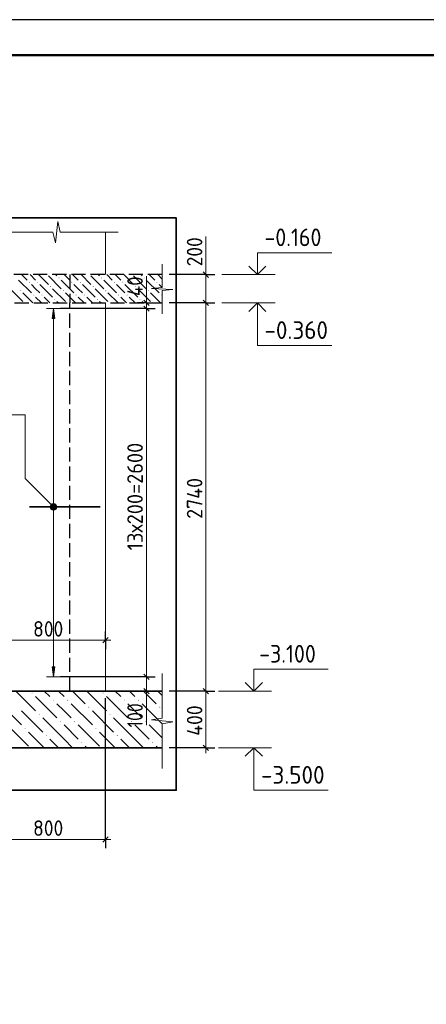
# Model space of a CAD drawing. Header units: millimetres. Extents: x 0 to 42000, y 0 to 29700.
# Tile 8 of 18: x 8966 to 14701, y 15797 to 29700. Entities that reach past the tile are written whole.
import ezdxf

# ---------------------------------------------------------------- set-up
doc = ezdxf.new("R2010")
doc.units = ezdxf.units.MM
doc.linetypes.add('______2', pattern=[270, 200, -70])
for name, color, linetype, lineweight in [('Standard', 7, 'Continuous', 25), ('Высотные отметки', 7, 'Continuous', 25), ('ЖБ Перекрытие верхний уровень', 7, '______2', 25), ('ЖБ Плита Фундамента верхний уровень', 7, 'Continuous', 35), ('Позиционная метка линия выноска', 7, 'Continuous', 13), ('Примечания', 7, 'Continuous', 13), ('Размерная линия_ общее', 7, 'Continuous', 13), ('Стена обрамление П-обр.', 7, 'Continuous', 35)]:
    doc.layers.add(name, color=color, linetype=linetype, lineweight=lineweight)
doc.layers.add('Размерная выноска', color=7, linetype='Continuous')
doc.styles.add('ISOCPEUR', font='txt')

msp = doc.modelspace()

# ---------------------------------------------------------------- hatches: boundary and pattern name
at = {"layer": 'ЖБ Перекрытие верхний уровень', "linetype": 'Continuous', "lineweight": 18, "transparency": 33554687}
for points in [[(9515, 26052), (9521, 26059), (9528, 26052), (9521, 26046)], [(10115, 26052), (10121, 26059), (10128, 26052), (10121, 26046)], [(10715, 26052), (10721, 26059), (10728, 26052), (10721, 26046)], [(8975, 25872), (8981, 25879), (8988, 25872), (8981, 25866)], [(9095, 25992), (9101, 25999), (9108, 25992), (9101, 25986)], [(9215, 25992), (9221, 25999), (9228, 25992), (9221, 25986)], [(9395, 25932), (9401, 25939), (9408, 25932), (9401, 25926)], [(9575, 25872), (9581, 25879), (9588, 25872), (9581, 25866)], [(9695, 25992), (9701, 25999), (9708, 25992), (9701, 25986)], [(9815, 25992), (9821, 25999), (9828, 25992), (9821, 25986)], [(9995, 25932), (10001, 25939), (10008, 25932), (10001, 25926)], [(10175, 25872), (10181, 25879), (10188, 25872), (10181, 25866)], [(10295, 25992), (10301, 25999), (10308, 25992), (10301, 25986)], [(10415, 25992), (10421, 25999), (10428, 25992), (10421, 25986)], [(10595, 25932), (10601, 25939), (10608, 25932), (10601, 25926)], [(10775, 25872), (10781, 25879), (10788, 25872), (10781, 25866)], [(10895, 25992), (10901, 25999), (10908, 25992), (10901, 25986)], [(9155, 25812), (9161, 25819), (9168, 25812), (9161, 25806)], [(9275, 25812), (9281, 25819), (9288, 25812), (9281, 25806)], [(9455, 25752), (9461, 25759), (9468, 25752), (9461, 25746)], [(9755, 25812), (9761, 25819), (9768, 25812), (9761, 25806)], [(9875, 25812), (9881, 25819), (9888, 25812), (9881, 25806)], [(10055, 25752), (10061, 25759), (10068, 25752), (10061, 25746)], [(10355, 25812), (10361, 25819), (10368, 25812), (10361, 25806)], [(10475, 25812), (10481, 25819), (10488, 25812), (10481, 25806)], [(10655, 25752), (10661, 25759), (10668, 25752), (10661, 25746)], [(10955, 25812), (10961, 25819), (10968, 25812), (10961, 25806)]]:
    msp.add_hatch(color=7, dxfattribs=at).paths.add_polyline_path(points, flags=16)
at = {"layer": 'ЖБ Плита Фундамента верхний уровень', "linetype": 'Continuous', "lineweight": 18, "transparency": 33554687}
for points in [[(9135, 20192), (9141, 20199), (9148, 20192), (9141, 20186)], [(10135, 20192), (10141, 20199), (10148, 20192), (10141, 20186)], [(9435, 20092), (9441, 20099), (9448, 20092), (9441, 20086)], [(9635, 20092), (9641, 20099), (9648, 20092), (9641, 20086)], [(10435, 20092), (10441, 20099), (10448, 20092), (10441, 20086)], [(10635, 20092), (10641, 20099), (10648, 20092), (10641, 20086)], [(9235, 19892), (9241, 19899), (9248, 19892), (9241, 19886)], [(9935, 19992), (9941, 19999), (9948, 19992), (9941, 19986)], [(10235, 19892), (10241, 19899), (10248, 19892), (10241, 19886)], [(10935, 19992), (10941, 19999), (10948, 19992), (10941, 19986)], [(9535, 19792), (9541, 19799), (9548, 19792), (9541, 19786)], [(9735, 19792), (9741, 19799), (9748, 19792), (9741, 19786)], [(10535, 19792), (10541, 19799), (10548, 19792), (10541, 19786)], [(10735, 19792), (10741, 19799), (10748, 19792), (10741, 19786)], [(9035, 19692), (9041, 19699), (9048, 19692), (9041, 19686)], [(10035, 19692), (10041, 19699), (10048, 19692), (10041, 19686)], [(9335, 19592), (9341, 19599), (9348, 19592), (9341, 19586)], [(9835, 19492), (9841, 19499), (9848, 19492), (9841, 19486)], [(10335, 19592), (10341, 19599), (10348, 19592), (10341, 19586)], [(10835, 19492), (10841, 19499), (10848, 19492), (10841, 19486)]]:
    msp.add_hatch(color=7, dxfattribs=at).paths.add_polyline_path(points, flags=16)
at = {"layer": 'Позиционная метка линия выноска', "linetype": 'Continuous', "lineweight": 13, "transparency": 33554687}
for points in [[(9400, 22831), (9432, 22863), (9412, 22852)], [(9432, 22863), (9400, 22831), (9400, 22809)], [(9432, 22863), (9400, 22809), (9455, 22863)], [(9455, 22863), (9400, 22809), (9412, 22788)], [(9455, 22863), (9412, 22788), (9475, 22852)], [(9475, 22852), (9412, 22788), (9432, 22777)], [(9475, 22852), (9432, 22777), (9487, 22831)], [(9487, 22831), (9432, 22777), (9455, 22777)], [(9487, 22831), (9455, 22777), (9487, 22809)], [(9487, 22809), (9455, 22777), (9475, 22788)]]:
    msp.add_hatch(color=7, dxfattribs=at).paths.add_polyline_path(points)
at = {"layer": 'Стена обрамление П-обр.', "linetype": 'Continuous', "lineweight": 13, "transparency": 33554687}
msp.add_hatch(color=7, dxfattribs=at).paths.add_polyline_path([(9463, 25480), (9443, 25620), (9423, 25480)])
msp.add_hatch(color=7, dxfattribs=at).paths.add_polyline_path([(9463, 20560), (9443, 20420), (9423, 20560)], flags=16)

# ---------------------------------------------------------------- linework, layer by layer
at = {"layer": 'Standard', "color": 7, "linetype": 'Continuous', "lineweight": 13, "transparency": 33554687}
for p, q in [((9469, 26550), (9504, 26850)), ((9504, 26850), (9539, 26700)), ((8617, 26700), (9435, 26700)), ((9435, 26700), (9469, 26550)), ((9539, 26700), (10357, 26700)), ((10357, 26700), (10357, 26700)), ((10975, 26249), (10975, 25920)), ((10975, 25920), (10825, 25906)), ((10825, 25906), (11125, 25892)), ((11125, 25892), (10975, 25878)), ((10975, 25878), (10975, 25549)), ((10753, 25700), (10753, 25775)), ((10753, 25620), (10753, 20420)), ((10975, 25549), (10975, 25549)), ((10975, 20469), (10975, 19839)), ((10753, 20420), (10753, 20220)), ((10753, 20220), (10753, 20145)), ((10975, 19839), (10825, 19812)), ((10825, 19812), (11125, 19785)), ((11125, 19785), (10975, 19759)), ((10975, 19759), (10975, 19129)), ((10975, 19129), (10975, 19129))]:
    msp.add_line(p, q, dxfattribs=at)
at = {"layer": 'Standard', "color": 7, "linetype": 'Continuous', "lineweight": 18, "transparency": 33554687}
for p, q in [((10175, 26700), (10175, 26100)), ((10175, 25700), (10175, 20220))]:
    msp.add_line(p, q, dxfattribs=at)
at = {"layer": 'Standard', "color": 7, "linetype": 'Continuous', "lineweight": 25, "transparency": 33554687}
for p, q in [((10716, 25738), (10791, 25662)), ((10716, 25657), (10791, 25582)), ((10716, 20458), (10791, 20382)), ((10716, 20258), (10791, 20182))]:
    msp.add_line(p, q, dxfattribs=at)
at = {"layer": 'Standard', "color": 7, "linetype": 'Continuous', "lineweight": -3, "transparency": 33554687}
for p, q in [((10753, 25700), (10628, 25700)), ((10753, 25620), (10628, 25620)), ((10753, 25700), (10878, 25700)), ((10753, 25700), (10875, 25700)), ((10753, 25620), (10878, 25620)), ((10753, 20420), (10628, 20420)), ((10753, 20420), (10878, 20420)), ((10753, 20220), (10628, 20220)), ((10753, 20220), (10878, 20220)), ((10753, 20220), (10875, 20220))]:
    msp.add_line(p, q, dxfattribs=at)
at = {"layer": 'Standard', "color": 7, "linetype": 'Continuous', "lineweight": 25, "transparency": 33554687}
msp.add_lwpolyline([(0, 0), (42000, 0), (42000, 29700), (0, 29700), (0, 0)], close=True, dxfattribs=at)
at = {"layer": 'Standard', "color": 7, "linetype": 'Continuous', "lineweight": 50, "transparency": 33554687}
msp.add_lwpolyline([(2000, 29200), (41500, 29200), (41500, 500), (2000, 500), (2000, 29200)], close=True, dxfattribs=at)
at = {"layer": 'Standard', "color": 7, "linetype": 'Continuous', "lineweight": 13, "transparency": 33554687}
for points in [[(28500, 29200), (2000, 29200), (2000, 6000), (28500, 6000), (28500, 29200)], [(10753, 25700), (10753, 25695), (10753, 25695), (10753, 25620)]]:
    msp.add_lwpolyline(points, dxfattribs=at)
at = {"layer": 'Standard', "color": 254, "linetype": 'Continuous', "lineweight": 35, "true_color": 0xc4c4ff, "transparency": 33554687}
msp.add_lwpolyline([(2375, 18820), (11175, 18820), (11175, 26900), (2375, 26900), (2375, 18820)], dxfattribs=at)
at = {"layer": 'Standard', "color": 7, "linetype": 'Continuous', "lineweight": -3, "transparency": 33554687}
for points in [[(10753, 25620), (10736, 25620), (10736, 25620), (10736, 25620), (10736, 25620), (9543, 25620)], [(10753, 20420), (10736, 20420), (10736, 20420), (9543, 20420)]]:
    msp.add_lwpolyline(points, dxfattribs=at)
at = {"layer": 'Высотные отметки', "color": 7, "linetype": 'Continuous', "lineweight": 35, "transparency": 33554687}
for p, q in [((12318, 26100), (12196, 26221)), ((12318, 26100), (12196, 26221)), ((12318, 26100), (12439, 26221)), ((12318, 26100), (12439, 26221)), ((12318, 25700), (12196, 25579)), ((12318, 25700), (12196, 25579)), ((12318, 25700), (12439, 25579)), ((12318, 25700), (12439, 25579)), ((12269, 20220), (12148, 20341)), ((12269, 20220), (12148, 20341)), ((12269, 20220), (12391, 20341)), ((12269, 20220), (12391, 20341)), ((12269, 19420), (12148, 19299)), ((12269, 19420), (12148, 19299)), ((12269, 19420), (12391, 19299)), ((12269, 19420), (12391, 19299))]:
    msp.add_line(p, q, dxfattribs=at)
at = {"layer": 'Высотные отметки', "color": 7, "linetype": 'Continuous', "lineweight": 13, "transparency": 33554687}
for p, q in [((11818, 26100), (12568, 26100)), ((11818, 26100), (12568, 26100)), ((11818, 25700), (12568, 25700)), ((11818, 25700), (12568, 25700)), ((11769, 20220), (12519, 20220)), ((11769, 20220), (12519, 20220)), ((11769, 19420), (12519, 19420)), ((11769, 19420), (12519, 19420))]:
    msp.add_line(p, q, dxfattribs=at)
for points in [[(12318, 26100), (12318, 26410), (13368, 26410)], [(12318, 26100), (12318, 26410), (13368, 26410)], [(12318, 25700), (12318, 25100), (13368, 25100)], [(12318, 25700), (12318, 25100), (13368, 25100)], [(12269, 20220), (12269, 20530), (13319, 20530)], [(12269, 20220), (12269, 20530), (13319, 20530)], [(12269, 19420), (12269, 18820), (13319, 18820)], [(12269, 19420), (12269, 18820), (13319, 18820)]]:
    msp.add_lwpolyline(points, dxfattribs=at)
at = {"layer": 'ЖБ Перекрытие верхний уровень', "color": 7, "linetype": '______2', "lineweight": 25, "transparency": 33554687}
for p, q in [((10975, 26100), (4575, 26100)), ((4575, 25700), (10975, 25700))]:
    msp.add_line(p, q, dxfattribs=at)
at = {"layer": 'ЖБ Перекрытие верхний уровень', "color": 9, "linetype": 'Continuous', "lineweight": 18, "true_color": 0xc7c7c7, "transparency": 33554687}
for p, q in [((8951, 26022), (9131, 25842)), ((8993, 26100), (9071, 26022)), ((9113, 26100), (9191, 26022)), ((9233, 26100), (9371, 25962)), ((9371, 26082), (9551, 25902)), ((9491, 26082), (9473, 26100)), ((9551, 26022), (9731, 25842)), ((9593, 26100), (9671, 26022)), ((9713, 26100), (9791, 26022)), ((9833, 26100), (9971, 25962)), ((9971, 26082), (10151, 25902)), ((10091, 26082), (10073, 26100)), ((10151, 26022), (10331, 25842)), ((10193, 26100), (10271, 26022)), ((10313, 26100), (10391, 26022)), ((10433, 26100), (10571, 25962)), ((10571, 26082), (10751, 25902)), ((10691, 26082), (10673, 26100)), ((10751, 26022), (10931, 25842)), ((10793, 26100), (10871, 26022)), ((10913, 26100), (10975, 26038)), ((8831, 25902), (9011, 25722)), ((9191, 25902), (9131, 25962)), ((9251, 25842), (9191, 25902)), ((9251, 25962), (9431, 25782)), ((9431, 25902), (9611, 25722)), ((9791, 25902), (9731, 25962)), ((9851, 25842), (9791, 25902)), ((9851, 25962), (10031, 25782)), ((10031, 25902), (10211, 25722)), ((10391, 25902), (10331, 25962)), ((10451, 25842), (10391, 25902)), ((10451, 25962), (10631, 25782)), ((10631, 25902), (10811, 25722)), ((10975, 25918), (10931, 25962)), ((9153, 25700), (9011, 25842)), ((9191, 25782), (9273, 25700)), ((9311, 25782), (9393, 25700)), ((9513, 25700), (9491, 25722)), ((9753, 25700), (9611, 25842)), ((9791, 25782), (9873, 25700)), ((9911, 25782), (9993, 25700)), ((10113, 25700), (10091, 25722)), ((10353, 25700), (10211, 25842)), ((10391, 25782), (10473, 25700)), ((10511, 25782), (10593, 25700)), ((10713, 25700), (10691, 25722)), ((10953, 25700), (10811, 25842))]:
    msp.add_line(p, q, dxfattribs=at)
at = {"layer": 'ЖБ Плита Фундамента верхний уровень', "color": 7, "linetype": 'Continuous', "lineweight": 35, "transparency": 33554687}
for p, q in [((10975, 20220), (4575, 20220)), ((3575, 19420), (10975, 19420))]:
    msp.add_line(p, q, dxfattribs=at)
at = {"layer": 'ЖБ Плита Фундамента верхний уровень', "color": 252, "linetype": 'Continuous', "lineweight": 18, "true_color": 0x8f8f8f, "transparency": 33554687}
for p, q in [((8913, 20220), (9191, 19942)), ((9313, 20220), (9391, 20142)), ((9513, 20220), (9591, 20142)), ((9713, 20220), (9891, 20042)), ((9913, 20220), (10191, 19942)), ((10313, 20220), (10391, 20142)), ((10513, 20220), (10591, 20142)), ((10713, 20220), (10891, 20042)), ((10913, 20220), (10975, 20158)), ((8691, 20042), (8991, 19742)), ((9191, 20142), (9491, 19842)), ((9591, 19942), (9491, 20042)), ((9691, 20042), (9991, 19742)), ((10191, 20142), (10491, 19842)), ((10591, 19942), (10491, 20042)), ((10691, 20042), (10975, 19758)), ((8991, 19942), (9291, 19642)), ((9691, 19842), (9591, 19942)), ((9991, 19942), (10291, 19642)), ((10691, 19842), (10591, 19942)), ((9591, 19542), (9291, 19842)), ((10591, 19542), (10291, 19842)), ((8791, 19742), (9091, 19442)), ((9313, 19420), (9091, 19642)), ((9591, 19742), (9791, 19542)), ((9791, 19742), (10091, 19442)), ((10313, 19420), (10091, 19642)), ((10591, 19742), (10791, 19542)), ((10791, 19742), (10975, 19558)), ((9391, 19542), (9513, 19420)), ((9591, 19542), (9713, 19420)), ((10391, 19542), (10513, 19420)), ((10591, 19542), (10713, 19420)), ((9913, 19420), (9891, 19442)), ((10913, 19420), (10891, 19442))]:
    msp.add_line(p, q, dxfattribs=at)
at = {"layer": 'Позиционная метка линия выноска', "color": 7, "linetype": 'Continuous', "lineweight": 13, "transparency": 33554687}
for p, q in [((9412, 22852), (9412, 22852)), ((9475, 22852), (9475, 22852)), ((9412, 22788), (9412, 22788)), ((9475, 22788), (9475, 22788))]:
    msp.add_line(p, q, dxfattribs=at)
msp.add_lwpolyline([(7668, 24120), (9043, 24120), (9043, 23220), (9443, 22820)], dxfattribs=at)
msp.add_circle((9443, 22820), 45, dxfattribs=at)
at = {"layer": 'Примечания', "color": 253, "linetype": '______2', "lineweight": -3, "true_color": 0xababab, "transparency": 33554687}
for p in [(9675, 26100), (9675, 20220)]:
    msp.add_line(p, (9675, 25700), dxfattribs=at)
at = {"layer": 'Размерная выноска', "color": 7, "linetype": 'Continuous', "lineweight": 13, "transparency": 33554687}
for p, q in [((11593, 26100), (11593, 26640)), ((10753, 26080), (10753, 25700)), ((10753, 20220), (10753, 19740))]:
    msp.add_line(p, q, dxfattribs=at)
at = {"layer": 'Размерная линия_ общее', "color": 7, "linetype": 'Continuous', "lineweight": 13, "transparency": 33554687}
for p, q in [((11593, 26100), (11593, 26175)), ((11593, 25700), (11593, 26100)), ((11593, 20220), (11593, 25700)), ((8575, 20938), (10175, 20938)), ((10175, 20938), (10250, 20938)), ((11593, 19420), (11593, 19345)), ((10175, 18125), (8575, 18125)), ((10175, 18125), (10250, 18125))]:
    msp.add_line(p, q, dxfattribs=at)
at = {"layer": 'Размерная линия_ общее', "color": 253, "linetype": 'Continuous', "lineweight": -3, "true_color": 0xa0a0a0, "transparency": 33554687}
for p, q in [((11593, 26100), (11468, 26100)), ((11593, 26100), (11718, 26100)), ((11593, 25700), (11468, 25700)), ((11593, 25700), (11718, 25700)), ((10175, 20938), (10175, 21063)), ((10175, 20938), (10175, 20960)), ((10175, 20938), (10175, 20813)), ((11593, 20220), (11468, 20220)), ((11593, 20220), (11718, 20220)), ((11593, 19420), (11075, 19420)), ((11593, 19420), (11468, 19420)), ((11593, 19420), (11718, 19420)), ((10175, 18125), (10175, 18250)), ((10175, 18125), (10175, 18000))]:
    msp.add_line(p, q, dxfattribs=at)
at = {"layer": 'Размерная линия_ общее', "color": 7, "linetype": 'Continuous', "lineweight": 25, "transparency": 33554687}
for p, q in [((11631, 26062), (11556, 26138)), ((11631, 25662), (11556, 25738)), ((10137, 20900), (10212, 20975)), ((11631, 20182), (11556, 20258)), ((11631, 19382), (11556, 19458)), ((10212, 18162), (10137, 18087))]:
    msp.add_line(p, q, dxfattribs=at)
at = {"layer": 'Размерная линия_ общее', "color": 253, "linetype": 'Continuous', "lineweight": -3, "true_color": 0xa0a0a0, "transparency": 33554687}
for points in [[(11593, 26100), (11576, 26100), (11576, 26100), (11075, 26100)], [(11593, 25700), (11576, 25700), (11576, 25700), (11075, 25700)], [(11593, 20220), (11576, 20220), (11576, 20220), (11576, 20220), (11576, 20220), (11075, 20220)], [(10175, 18125), (10175, 18743), (10175, 18743), (10175, 20120)]]:
    msp.add_lwpolyline(points, dxfattribs=at)
at = {"layer": 'Размерная линия_ общее', "color": 7, "linetype": 'Continuous', "lineweight": 13, "transparency": 33554687}
msp.add_lwpolyline([(11593, 19420), (11593, 19501), (11593, 19501), (11593, 20220)], dxfattribs=at)
at = {"layer": 'Стена обрамление П-обр.', "color": 251, "linetype": 'Continuous', "lineweight": 13, "true_color": 0x494949, "transparency": 33554687}
for p, q in [((9443, 25620), (9343, 25620)), ((9443, 25620), (9423, 25480)), ((9463, 25480), (9443, 25620)), ((9443, 25620), (9543, 25620)), ((9443, 25620), (9443, 25620)), ((9423, 25480), (9463, 25480)), ((9443, 20560), (9443, 25480)), ((9443, 20420), (9423, 20560)), ((9423, 20560), (9463, 20560)), ((9463, 20560), (9443, 20420)), ((9443, 20420), (9343, 20420)), ((9443, 20420), (9543, 20420)), ((9443, 20420), (9443, 20420))]:
    msp.add_line(p, q, dxfattribs=at)
at = {"layer": 'Стена обрамление П-обр.', "color": 7, "linetype": 'Continuous', "lineweight": 35, "transparency": 33554687}
msp.add_line((10103, 22820), (9103, 22820), dxfattribs=at)

# ---------------------------------------------------------------- texts
at = {"layer": 'Standard', "color": 7, "linetype": 'Continuous', "lineweight": 25, "transparency": 33554687, "char_height": 220, "attachment_point": 7, "rotation": 90, "style": 'ISOCPEUR'}
for s, insert, width in [('\\W0.88;40', (10703, 25797), 426.8), ('\\W0.95;13х200=2600', (10703, 22206), 1753.13), ('\\W0.83;100', (10703, 19706), 508.57)]:
    msp.add_mtext(s, dxfattribs=dict(at, insert=insert, width=width))
at = {"layer": 'Высотные отметки', "color": 7, "linetype": 'Continuous', "lineweight": 25, "transparency": 33554687, "char_height": 250, "attachment_point": 7, "style": 'ISOCPEUR'}
for s, insert, width in [('\\W0.90;-0.160', (12418, 26502), 1011.77), ('\\W0.95;-0.360', (12418, 25192), 1067.86), ('\\W0.90;-3.100', (12344, 20622), 1011.77), ('\\W0.95;-3.500', (12369, 18912), 1067.86)]:
    msp.add_mtext(s, dxfattribs=dict(at, insert=insert, width=width))
at = {"layer": 'Размерная линия_ общее', "color": 7, "linetype": 'Continuous', "lineweight": 25, "transparency": 33554687, "char_height": 220, "attachment_point": 7, "rotation": 90, "style": 'ISOCPEUR'}
for s, insert, width in [('\\W0.91;200', (11543, 26217), 561.99), ('\\W0.93;2740', (11543, 22652), 740.39), ('\\W0.92;400', (11543, 19589), 584.45)]:
    msp.add_mtext(s, dxfattribs=dict(at, insert=insert, width=width))
at = {"layer": 'Размерная линия_ общее', "color": 7, "linetype": 'Continuous', "lineweight": 25, "transparency": 33554687, "char_height": 220, "width": 561.99, "attachment_point": 7, "style": 'ISOCPEUR'}
for insert in [(9155, 20988), (9155, 18175)]:
    msp.add_mtext('\\W0.91;800', dxfattribs=dict(at, insert=insert))

doc.saveas('drawing.dxf')
